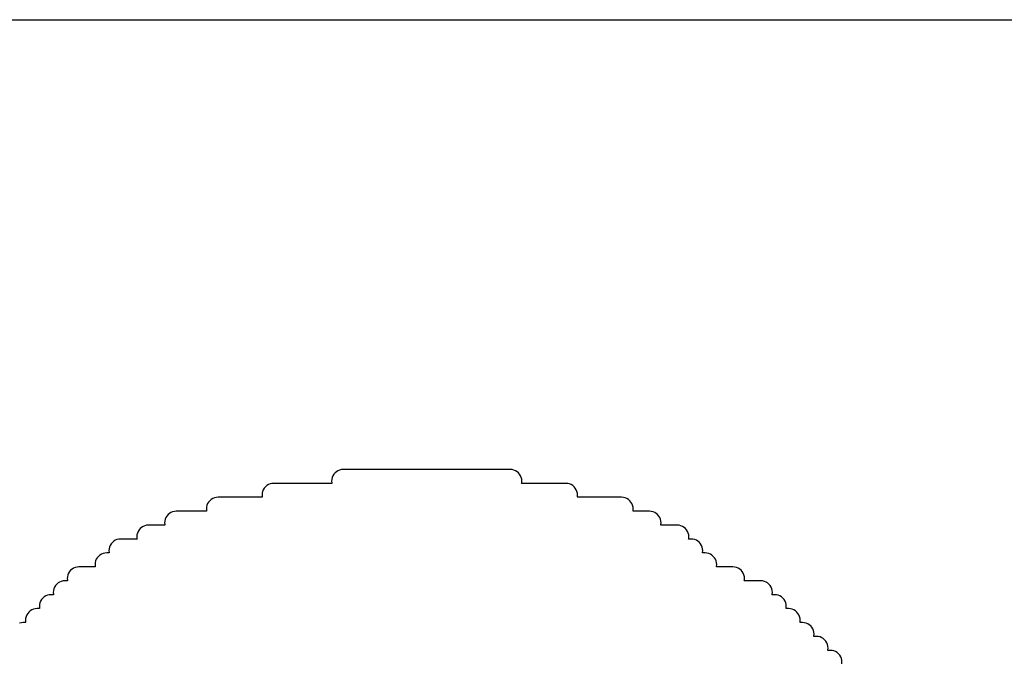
# Model space of a CAD drawing. Extents: x -0.28 to 1.53, y -0.26 to 1.53.
# Tile 43 of 45: x 1.3882 to 1.4307, y 1.4722 to 1.5. Entities that reach past the tile are written whole.
import ezdxf

# ---------------------------------------------------------------- set-up
doc = ezdxf.new("R2010")
doc.units = 0
doc.header["$MEASUREMENT"] = 0
doc.layers.add('PCB', color=7, linetype='CONTINUOUS')
doc.layers.add('SLK-NS', color=7, linetype='CONTINUOUS')

msp = doc.modelspace()

# ---------------------------------------------------------------- linework, layer by layer
at = {"layer": 'PCB'}
msp.add_lwpolyline([(0, 1.5), (1.5, 1.5), (1.5, 0), (0, 0)], close=True, dxfattribs=at)
at = {"layer": 'SLK-NS'}
msp.add_lwpolyline([(1.423694, 1.472222), (1.4237, 1.4723), (1.423694, 1.472378), (1.423676, 1.472455), (1.423646, 1.472527), (1.423605, 1.472594), (1.423554, 1.472654), (1.423494, 1.472705), (1.423427, 1.472746), (1.423355, 1.472776), (1.423278, 1.472794), (1.4232, 1.4728), (1.423089, 1.4728), (1.423094, 1.472822), (1.4231, 1.4729), (1.423094, 1.472978), (1.423076, 1.473055), (1.423046, 1.473127), (1.423005, 1.473194), (1.422954, 1.473254), (1.422894, 1.473305), (1.422827, 1.473346), (1.422755, 1.473376), (1.422678, 1.473394), (1.4226, 1.4734), (1.422489, 1.4734), (1.422494, 1.473422), (1.4225, 1.4735), (1.422494, 1.473578), (1.422476, 1.473655), (1.422446, 1.473727), (1.422405, 1.473794), (1.422354, 1.473854), (1.422294, 1.473905), (1.422227, 1.473946), (1.422155, 1.473976), (1.422078, 1.473994), (1.422, 1.474), (1.421889, 1.474), (1.421894, 1.474022), (1.4219, 1.4741), (1.421894, 1.474178), (1.421876, 1.474255), (1.421846, 1.474327), (1.421805, 1.474394), (1.421754, 1.474454), (1.421694, 1.474505), (1.421627, 1.474546), (1.421555, 1.474576), (1.421478, 1.474594), (1.4214, 1.4746), (1.421289, 1.4746), (1.421294, 1.474622), (1.4213, 1.4747), (1.421294, 1.474778), (1.421276, 1.474855), (1.421246, 1.474927), (1.421205, 1.474994), (1.421154, 1.475054), (1.421094, 1.475105), (1.421027, 1.475146), (1.420955, 1.475176), (1.420878, 1.475194), (1.4208, 1.4752), (1.420689, 1.4752), (1.420694, 1.475222), (1.4207, 1.4753), (1.420694, 1.475378), (1.420676, 1.475455), (1.420646, 1.475527), (1.420605, 1.475594), (1.420554, 1.475654), (1.420494, 1.475705), (1.420427, 1.475746), (1.420355, 1.475776), (1.420278, 1.475794), (1.4202, 1.4758), (1.419489, 1.4758), (1.419494, 1.475822), (1.4195, 1.4759), (1.419494, 1.475978), (1.419476, 1.476055), (1.419446, 1.476127), (1.419405, 1.476194), (1.419354, 1.476254), (1.419294, 1.476305), (1.419227, 1.476346), (1.419155, 1.476376), (1.419078, 1.476394), (1.419, 1.4764), (1.418289, 1.4764), (1.418294, 1.476422), (1.4183, 1.4765), (1.418294, 1.476578), (1.418276, 1.476655), (1.418246, 1.476727), (1.418205, 1.476794), (1.418154, 1.476854), (1.418094, 1.476905), (1.418027, 1.476946), (1.417955, 1.476976), (1.417878, 1.476994), (1.4178, 1.477), (1.417689, 1.477), (1.417694, 1.477022), (1.4177, 1.4771), (1.417694, 1.477178), (1.417676, 1.477255), (1.417646, 1.477327), (1.417605, 1.477394), (1.417554, 1.477454), (1.417494, 1.477505), (1.417427, 1.477546), (1.417355, 1.477576), (1.417278, 1.477594), (1.4172, 1.4776), (1.417089, 1.4776), (1.417094, 1.477622), (1.4171, 1.4777), (1.417094, 1.477778), (1.417076, 1.477855), (1.417046, 1.477927), (1.417005, 1.477994), (1.416954, 1.478054), (1.416894, 1.478105), (1.416827, 1.478146), (1.416755, 1.478176), (1.416678, 1.478194), (1.4166, 1.4782), (1.415889, 1.4782), (1.415894, 1.478222), (1.4159, 1.4783), (1.415894, 1.478378), (1.415876, 1.478455), (1.415846, 1.478527), (1.415805, 1.478594), (1.415754, 1.478654), (1.415694, 1.478705), (1.415627, 1.478746), (1.415555, 1.478776), (1.415478, 1.478794), (1.4154, 1.4788), (1.414689, 1.4788), (1.414694, 1.478822), (1.4147, 1.4789), (1.414694, 1.478978), (1.414676, 1.479055), (1.414646, 1.479127), (1.414605, 1.479194), (1.414554, 1.479254), (1.414494, 1.479305), (1.414427, 1.479346), (1.414355, 1.479376), (1.414278, 1.479394), (1.4142, 1.4794), (1.412289, 1.4794), (1.412294, 1.479422), (1.4123, 1.4795), (1.412294, 1.479578), (1.412276, 1.479655), (1.412246, 1.479727), (1.412205, 1.479794), (1.412154, 1.479854), (1.412094, 1.479905), (1.412027, 1.479946), (1.411955, 1.479976), (1.411878, 1.479994), (1.4118, 1.48), (1.409889, 1.48), (1.409894, 1.480022), (1.4099, 1.4801), (1.409894, 1.480178), (1.409876, 1.480255), (1.409846, 1.480327), (1.409805, 1.480394), (1.409754, 1.480454), (1.409694, 1.480505), (1.409627, 1.480546), (1.409555, 1.480576), (1.409478, 1.480594), (1.4094, 1.4806), (1.4022, 1.4806), (1.402122, 1.480594), (1.402045, 1.480576), (1.401973, 1.480546), (1.401906, 1.480505), (1.401846, 1.480454), (1.401795, 1.480394), (1.401754, 1.480327), (1.401724, 1.480255), (1.401706, 1.480178), (1.4017, 1.4801), (1.401706, 1.480022), (1.401711, 1.48), (1.3992, 1.48), (1.399122, 1.479994), (1.399045, 1.479976), (1.398973, 1.479946), (1.398906, 1.479905), (1.398846, 1.479854), (1.398795, 1.479794), (1.398754, 1.479727), (1.398724, 1.479655), (1.398706, 1.479578), (1.3987, 1.4795), (1.398706, 1.479422), (1.398711, 1.4794), (1.3968, 1.4794), (1.396722, 1.479394), (1.396645, 1.479376), (1.396573, 1.479346), (1.396506, 1.479305), (1.396446, 1.479254), (1.396395, 1.479194), (1.396354, 1.479127), (1.396324, 1.479055), (1.396306, 1.478978), (1.3963, 1.4789), (1.396306, 1.478822), (1.396311, 1.4788), (1.395, 1.4788), (1.394922, 1.478794), (1.394845, 1.478776), (1.394773, 1.478746), (1.394706, 1.478705), (1.394646, 1.478654), (1.394595, 1.478594), (1.394554, 1.478527), (1.394524, 1.478455), (1.394506, 1.478378), (1.3945, 1.4783), (1.394506, 1.478222), (1.394511, 1.4782), (1.3938, 1.4782), (1.393722, 1.478194), (1.393645, 1.478176), (1.393573, 1.478146), (1.393506, 1.478105), (1.393446, 1.478054), (1.393395, 1.477994), (1.393354, 1.477927), (1.393324, 1.477855), (1.393306, 1.477778), (1.3933, 1.4777), (1.393306, 1.477622), (1.393311, 1.4776), (1.3926, 1.4776), (1.392522, 1.477594), (1.392445, 1.477576), (1.392373, 1.477546), (1.392306, 1.477505), (1.392246, 1.477454), (1.392195, 1.477394), (1.392154, 1.477327), (1.392124, 1.477255), (1.392106, 1.477178), (1.3921, 1.4771), (1.392106, 1.477022), (1.392111, 1.477), (1.392, 1.477), (1.391922, 1.476994), (1.391845, 1.476976), (1.391773, 1.476946), (1.391706, 1.476905), (1.391646, 1.476854), (1.391595, 1.476794), (1.391554, 1.476727), (1.391524, 1.476655), (1.391506, 1.476578), (1.3915, 1.4765), (1.391506, 1.476422), (1.391511, 1.4764), (1.3908, 1.4764), (1.390722, 1.476394), (1.390645, 1.476376), (1.390573, 1.476346), (1.390506, 1.476305), (1.390446, 1.476254), (1.390395, 1.476194), (1.390354, 1.476127), (1.390324, 1.476055), (1.390306, 1.475978), (1.3903, 1.4759), (1.390306, 1.475822), (1.390311, 1.4758), (1.3902, 1.4758), (1.390122, 1.475794), (1.390045, 1.475776), (1.389973, 1.475746), (1.389906, 1.475705), (1.389846, 1.475654), (1.389795, 1.475594), (1.389754, 1.475527), (1.389724, 1.475455), (1.389706, 1.475378), (1.3897, 1.4753), (1.389706, 1.475222), (1.389711, 1.4752), (1.3896, 1.4752), (1.389522, 1.475194), (1.389445, 1.475176), (1.389373, 1.475146), (1.389306, 1.475105), (1.389246, 1.475054), (1.389195, 1.474994), (1.389154, 1.474927), (1.389124, 1.474855), (1.389106, 1.474778), (1.3891, 1.4747), (1.389106, 1.474622), (1.389111, 1.4746), (1.389, 1.4746), (1.388922, 1.474594), (1.388845, 1.474576), (1.388773, 1.474546), (1.388706, 1.474505), (1.388646, 1.474454), (1.388595, 1.474394), (1.388554, 1.474327), (1.388524, 1.474255), (1.388506, 1.474178), (1.3885, 1.4741), (1.388506, 1.474022), (1.388511, 1.474), (1.3884, 1.474), (1.388322, 1.473994), (1.388245, 1.473976)], dxfattribs=at)

doc.saveas('drawing.dxf')
